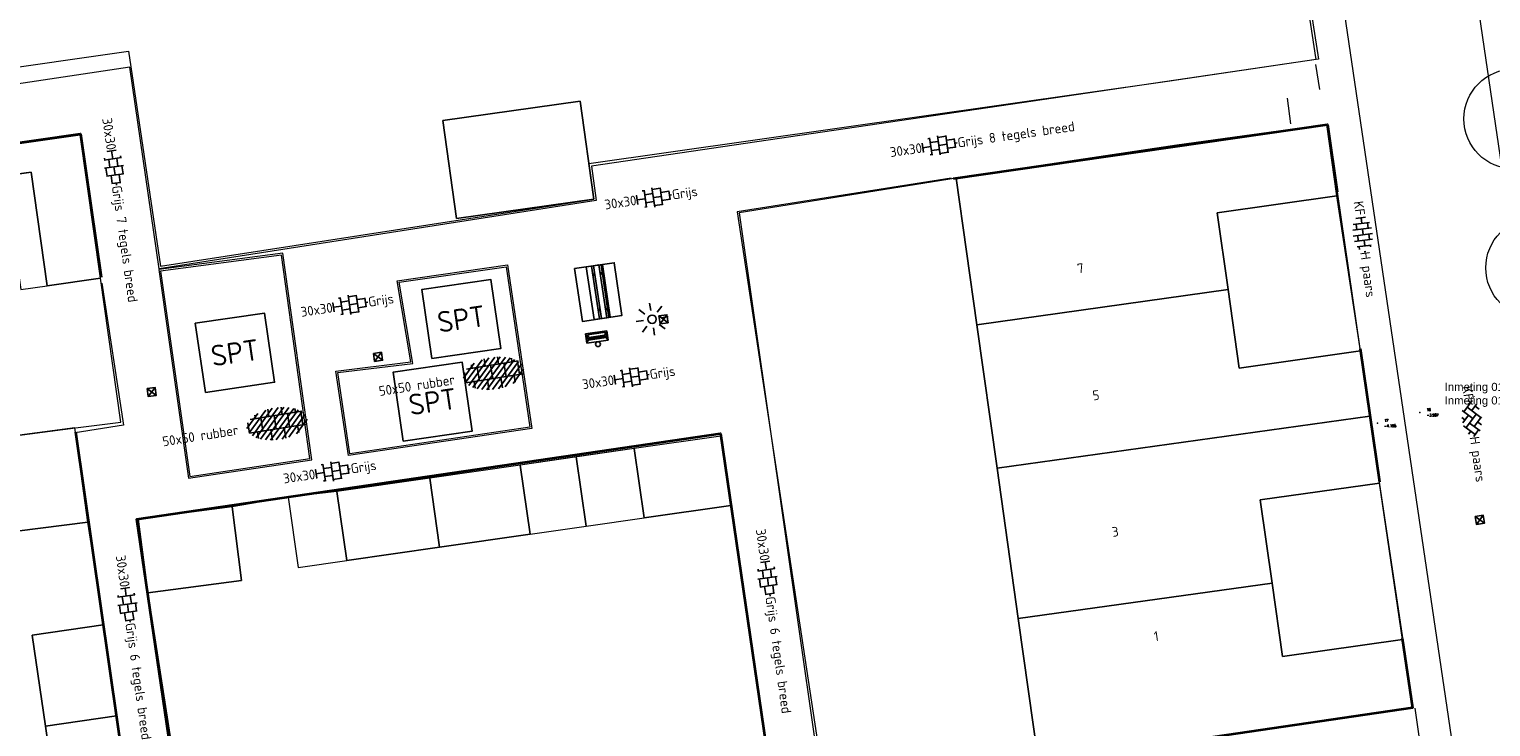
# Model space of a CAD drawing. Header units: metres. Extents: x 102746 to 103541, y 468531 to 469408.
# Tile 73 of 87: x 103138 to 103192, y 469065 to 469090. Entities that reach past the tile are written whole.
import ezdxf
from ezdxf.enums import TextEntityAlignment as Align

# ---------------------------------------------------------------- set-up
doc = ezdxf.new("R2010")
doc.units = ezdxf.units.M
doc.linetypes.add('VH-OPSLUITBAND_60X200', pattern=[12, 6, -2, 2, -2])
doc.layers.get('0').update_dxf_attribs({"lineweight": 25})
for name, color, linetype, lineweight in [('B-RO-GR-BOOM-G', 90, 'Continuous', 13), ('B-RO-IE-MEUBILAIR_WEGMEUBILAIR-S', 7, 'Continuous', 25), ('B-RO-IE-TERREINAFSCHEIDING_KUNSTMATIG_HEKWERK_RASTER-G', 30, 'IE-TERREINAFSCHEIDING-KUNSTMATIG', 18), ('B-RO-IE-TERREINAFSCHEIDING_KUNSTMATIG_SCHUTTING-G', 90, 'IE-TERREINAFSCHEIDING-KUNSTMATIG-DICHT', 18), ('B-RO-OG-BEBOUWING-G', 7, 'Continuous', 35), ('B-RO-OG-BGT-G', 253, 'Continuous', 13), ('B-RO-RI-HWA_KOLK-S', 150, 'Continuous', 25), ('B-RO-VH-KANTOPSLUITING_ACHTERKANTBAND-G', 253, 'Continuous', 18), ('B-RO-VH-KANTOPSLUITING_OPSLUITBAND_60X200-G', 150, 'VH-OPSLUITBAND_60X200', 18), ('B-RO-VH-VERHARDING-G', 252, 'Continuous', 18), ('B-RO-VH-VERHARDING_BETON-G', 252, 'Continuous', 18), ('B-RO-VH-VERHARDING_BETONSTRAATSTEEN-S', 252, 'Continuous', 25), ('B-RO-VH-VERHARDING_TEGEL_BETON-S', 252, 'Continuous', 25), ('B-RO-VH-VERHARDING_TEGEL_RUBBER-S', 252, 'Continuous', 25), ('CALQUE_PTTOPO_ALT', 7, 'Continuous', 0), ('CALQUE_PTTOPO_MAT', 7, 'Continuous', 0), ('PTTOPO', 7, 'Continuous', 0)]:
    doc.layers.add(name, color=color, linetype=linetype, lineweight=lineweight)
doc.layers.add('Punten', color=7, linetype='Continuous')
doc.styles.add('ARIAL', font='arial.ttf')
doc.styles.add('NLCS-ISO', font='txt')
doc.styles.add('NLCS-ISO-M200-T18', font='txt', dxfattribs={"height": 0.36})
doc.styles.add('Style-STANDARD', font='STANDARD.shx')
doc.linetypes.add('IE-TERREINAFSCHEIDING-KUNSTMATIG', pattern='A,4,[82,NLCS.shx,S=0.75,R=90,X=0,Y=0],4,-2', length=10)
doc.linetypes.add('IE-TERREINAFSCHEIDING-KUNSTMATIG-DICHT', pattern='A,8,-1,[82,NLCS.shx,S=0.75,R=90,X=0,Y=0],-1', length=10)

# ---------------------------------------------------------------- blocks, each defined once
blk = doc.blocks.new('SVH-RUBBERTEGEL_500X500_HALFST-SO')
for p, q in [((-8.009558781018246, -3.48407538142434), (-4.317969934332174, 0.2075134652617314)), ((-7.494485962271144, -4.100373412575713), (-3.059429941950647, 0.3346826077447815)), ((-6.838445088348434, -4.575703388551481), (-1.941858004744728, 0.3208836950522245)), ((-6.079600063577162, -4.948229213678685), (-0.9270902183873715, 0.204280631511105)), ((-5.233077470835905, -5.233077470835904), (0, 0)), ((-3.930746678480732, -1.060327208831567), (-3.930746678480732, 0.2930828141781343)), ((-1.430746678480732, -1.060327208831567), (-1.430746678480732, 0.3132887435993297)), ((-8.260000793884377, -2.603146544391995), (-5.841140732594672, -0.1842864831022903)), ((-7.930746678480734, -3.560327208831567), (-7.930746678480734, -1.605370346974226)), ((-7.440820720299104, -1.060327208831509), (2.249083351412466, -1.060327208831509)), ((-6.430746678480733, -1.060327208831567), (-6.430746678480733, -0.4099680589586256)), ((-5.430746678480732, -3.560327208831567), (-5.430746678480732, -1.060327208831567)), ((-4.302998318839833, -5.434369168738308), (0.8435336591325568, -0.2878371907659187)), ((-3.284924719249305, -5.547666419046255), (1.599072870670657, -0.6636688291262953)), ((-2.930746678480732, -3.560327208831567), (-2.930746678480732, -1.060327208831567)), ((-2.163211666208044, -5.557324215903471), (2.250972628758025, -1.143139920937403)), ((-0.89835405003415, -5.423837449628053), (2.75972782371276, -1.765755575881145)), ((-0.4307466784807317, -3.560327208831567), (-0.4307466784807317, -1.060327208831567)), ((0.6403088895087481, -5.016545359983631), (2.99467769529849, -2.66217655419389)), ((1.069253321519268, -1.060327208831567), (1.069253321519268, -0.3310000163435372)), ((2.069253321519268, -3.560327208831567), (2.069253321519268, -1.060327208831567)), ((-7.948001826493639, -3.56032720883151), (2.756264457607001, -3.56032720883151)), ((-6.430746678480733, -4.781769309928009), (-6.430746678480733, -3.560327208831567)), ((-3.930746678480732, -5.48482018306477), (-3.930746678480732, -3.560327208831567)), ((-1.430746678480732, -5.505026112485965), (-1.430746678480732, -3.560327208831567)), ((1.069253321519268, -4.860737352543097), (1.069253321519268, -3.560327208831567))]:
    blk.add_line(p, q)
at = {"style": 'NLCS-ISO'}
blk.add_attdef('FORMAAT', text='', height=1.8, dxfattribs=at).set_placement((-9.891336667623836, -2.595868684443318), align=Align.MIDDLE_RIGHT)
at = {"style": 'NLCS-ISO', "flags": 1}
blk.add_attdef('FUNCTIE', text='', height=1.8, dxfattribs=at).set_placement((0.1159930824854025, -3.584775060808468), align=Align.MIDDLE_CENTER)
at = {"style": 'NLCS-ISO'}
blk.add_attdef('KLEUR', text='', height=1.8, dxfattribs=at).set_placement((4.699599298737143, -2.595868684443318), align=Align.MIDDLE_LEFT)
blk = doc.blocks.new('SIE-WEG_SPEELTOESTEL-SO')
at = {"flags": 128}
blk.add_lwpolyline([(-0.75, -0.75), (0.75, -0.75), (0.75, 0.75), (-0.75, 0.75)], close=True, dxfattribs=at)
at = {"style": 'NLCS-ISO'}
blk.add_text('SPT', height=0.45, dxfattribs=at).set_placement((0, 0), align=Align.MIDDLE_CENTER)
blk = doc.blocks.new('SVH-TEGEL_300X300_DUN_HALFST_KL-SO')
for p, q in [((-3.08021532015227, 0.7500000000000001), (-2.999999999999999, 0.7500000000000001)), ((-2.999999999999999, -0.8349495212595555), (-2.999999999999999, 0.834949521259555)), ((-2.999999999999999, 0), (-1.499999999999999, 0)), ((-1.83708385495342, 1.5), (-1.499999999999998, 1.5)), ((-1.499999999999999, -1.600165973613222), (-1.499999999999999, 1.600165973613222)), ((-1.499999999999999, 0.7500000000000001), (1.110223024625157e-15, 0.7500000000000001)), ((1.110223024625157e-15, -1.78372119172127), (1.110223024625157e-15, 1.78372119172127)), ((2.220446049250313e-15, 1.5), (1.500000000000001, 1.5)), ((0, 0), (1.500000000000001, 0)), ((1.500000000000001, -1.600165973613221), (1.500000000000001, 1.600165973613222)), ((1.500000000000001, 0.7500000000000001), (3, 0.7500000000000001)), ((3, -0.8349495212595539), (3, 0.8349495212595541)), ((3, 0), (3.39489953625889, 0)), ((-3.08021532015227, -0.7500000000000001), (-3, -0.7500000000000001)), ((-1.837083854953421, -1.5), (-1.499999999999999, -1.5)), ((-1.5, -0.7500000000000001), (0, -0.7500000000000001)), ((1.110223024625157e-15, -1.5), (1.500000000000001, -1.5)), ((1.499999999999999, -0.7500000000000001), (3, -0.7500000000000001))]:
    blk.add_line(p, q)
at = {"style": 'NLCS-ISO'}
blk.add_attdef('FORMAAT', text='', height=1.8, dxfattribs=at).set_placement((-3.18021532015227, -2.887924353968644e-16), align=Align.MIDDLE_RIGHT)
blk.add_attdef('KLEUR', text='', height=1.8, dxfattribs=at).set_placement((3.49489953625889, -6.891423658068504e-16), align=Align.MIDDLE_LEFT)
at = {"style": 'NLCS-ISO', "flags": 1}
blk.add_attdef('FUNCTIE', text='', height=1.8, dxfattribs=at).set_placement((0.1159930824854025, -3.584775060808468), align=Align.MIDDLE_CENTER)
blk = doc.blocks.new('SIE-WEG_ZITBANK_MET_LEUNING')
blk.add_hatch(color=256).paths.add_polyline_path([(-0.9842519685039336, 0.3021398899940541), (-0.9842519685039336, 0.2529272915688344), (0.9842519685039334, 0.2529272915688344), (0.9842519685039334, 0.302139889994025)])
for p, q in [((-0.6889763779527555, 0.2529272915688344), (-0.6889763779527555, 0.1722440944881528)), ((-0.6397637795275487, 0.2529272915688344), (-0.6397637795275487, 0.1722440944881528)), ((0.6397637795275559, 0.2529272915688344), (0.6397637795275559, 0.1722440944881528)), ((0.6889763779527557, 0.2529272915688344), (0.6889763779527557, 0.1722440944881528)), ((-0.6889763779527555, -0.1052894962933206), (-0.6889763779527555, -0.02460629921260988)), ((-0.6397637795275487, -0.1052894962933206), (-0.6397637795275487, -0.02460629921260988)), ((0.6397637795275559, -0.1052894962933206), (0.6397637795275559, -0.02460629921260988)), ((0.6889763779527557, -0.1052894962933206), (0.6889763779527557, -0.02460629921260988))]:
    blk.add_line(p, q)
at = {"flags": 128}
for points in [[(-0.9842519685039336, 0.2529272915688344), (-0.9842519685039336, 0.302139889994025), (0.9842519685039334, 0.302139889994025), (0.9842519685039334, 0.2529272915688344)], [(0.9842519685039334, 0.1722440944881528), (0.9842519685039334, -0.02460629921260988), (-0.9842519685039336, -0.02460629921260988), (-0.9842519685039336, 0.1722440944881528)], [(-0.9842519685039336, -0.1052894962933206), (-0.9842519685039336, -0.3021398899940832), (0.9842519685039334, -0.3021398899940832), (0.9842519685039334, -0.1052894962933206)]]:
    blk.add_lwpolyline(points, close=True, dxfattribs=at)
blk = doc.blocks.new('B-SIE-WEG_LICHTMAST_SPOT-SO')
for p, q in [((-8.731149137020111e-10, 1.624763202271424), (-2.91038304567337e-10, 3.000000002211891)), ((-3.000000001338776, 4.656612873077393e-09), (-1.624763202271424, 2.328306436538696e-09)), ((-2.121320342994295, 2.121320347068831), (-1.148881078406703, 1.148881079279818)), ((1.148881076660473, 1.148881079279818), (2.121320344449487, 2.121320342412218)), ((-2.121320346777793, -2.121320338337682), (-1.148881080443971, -1.148881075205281)), ((-3.783497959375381e-09, -2.999999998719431), (-2.91038304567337e-09, -1.624763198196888)), ((1.148881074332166, -1.148881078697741), (2.12132034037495, -2.121320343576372)), ((1.624763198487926, -1.746229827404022e-09), (2.99999999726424, -1.164153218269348e-09))]:
    blk.add_line(p, q)
blk.add_circle((0, 0), 0.7698654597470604)
at = {"style": 'NLCS-ISO'}
blk.add_attdef('TYPE', text='', height=1.8, dxfattribs=at).set_placement((-2.91038304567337e-10, 3.000000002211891), align=Align.BOTTOM_CENTER)
blk = doc.blocks.new('B-SRI-KOLK_STRAAT_300X300-SO')
for p, q in [((-0.7500000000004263, 2.842170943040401e-13), (0.7499999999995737, 1.500000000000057)), ((0.7499999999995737, 2.842170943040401e-13), (-0.7500000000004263, 1.500000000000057))]:
    blk.add_line(p, q)
at = {"flags": 128}
blk.add_lwpolyline([(-0.7500000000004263, 2.842170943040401e-13), (0.7499999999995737, 2.842170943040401e-13), (0.7499999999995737, 1.500000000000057), (-0.7500000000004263, 1.500000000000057)], close=True, dxfattribs=at)
blk = doc.blocks.new('SIE-WEG_AFVALBAK_TYPE_02')
at = {"linetype": 'Continuous'}
for p, q in [((0.4, -0.09074999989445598), (-0.4, -0.09075000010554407)), ((-0.34, -0.1953104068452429), (-0.4, -0.09074999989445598)), ((-0.34, -0.252406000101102), (-0.4, -0.440749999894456)), ((0.4, -0.440749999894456), (-0.4, -0.440750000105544)), ((0.3400000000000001, -0.1953104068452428), (-0.3399999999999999, -0.1953104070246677)), ((-0.34, -0.2524060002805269), (-0.34, -0.1953104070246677)), ((0.3400000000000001, -0.252406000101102), (-0.34, -0.2524060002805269)), ((-0.3017092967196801, -0.2969340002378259), (-0.3334724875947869, -0.3966407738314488)), ((0.3334724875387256, -0.3966407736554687), (-0.3334724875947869, -0.3966407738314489)), ((0.3017092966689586, -0.2969340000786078), (-0.3017092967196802, -0.2969340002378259)), ((0.3017092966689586, -0.2969340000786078), (0.3334724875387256, -0.3966407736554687)), ((0.3400000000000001, -0.1953104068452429), (0.4, -0.09074999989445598)), ((0.3400000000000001, -0.252406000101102), (0.3400000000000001, -0.1953104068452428)), ((0.3400000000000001, -0.252406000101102), (0.4, -0.440749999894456))]:
    blk.add_line(p, q, dxfattribs=at)
for p, q in [((-0.4, -0.09075000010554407), (-0.4, -0.440750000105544)), ((0.4, -0.09074999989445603), (0.4, -0.440749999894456))]:
    blk.add_line(p, q)
blk.add_circle((0, 0), 0.09075000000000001, dxfattribs=at)
blk = doc.blocks.new('SVH-BSS_KEIFORMAAT_HALFST_KL-SO')
for p, q in [((-3.149999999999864, -1.002284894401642), (-3.149999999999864, 0.8312019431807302)), ((-3.149999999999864, 0), (-2.099999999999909, 0)), ((-2.099999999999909, -1.587293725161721), (-2.099999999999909, 1.416210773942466)), ((-2.100000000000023, 1.049999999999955), (-1.050000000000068, 1.049999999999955)), ((-1.049999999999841, -1.832032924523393), (-1.049999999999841, 1.660949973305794)), ((-1.049999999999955, 0), (0, 0)), ((1.13686837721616e-13, -1.881463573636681), (1.13686837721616e-13, 1.71038062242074)), ((-1.13686837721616e-13, 1.049999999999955), (1.049999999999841, 1.049999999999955)), ((1.050000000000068, -1.753045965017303), (1.050000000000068, 1.581963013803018)), ((1.049999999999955, 0), (2.099999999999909, 0)), ((2.100000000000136, -1.39547945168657), (2.100000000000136, 1.224396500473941)), ((2.099999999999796, 1.049999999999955), (2.405710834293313, 1.049999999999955)), ((3.150000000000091, -0.2628407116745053), (3.150000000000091, 0.09175776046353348)), ((3.149999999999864, 0), (3.162673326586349, 0)), ((-2.100000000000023, -1.050000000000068), (-1.050000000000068, -1.050000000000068)), ((-1.13686837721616e-13, -1.050000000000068), (1.049999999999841, -1.050000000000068)), ((2.099999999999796, -1.050000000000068), (2.638053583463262, -1.050000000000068))]:
    blk.add_line(p, q)
at = {"style": 'NLCS-ISO'}
blk.add_attdef('FORMAAT', text='', height=1.8, dxfattribs=at).set_placement((-3.623289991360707, -0.08554147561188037), align=Align.MIDDLE_RIGHT)
blk.add_attdef('KLEUR', text='', height=1.8, dxfattribs=at).set_placement((3.166509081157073, -0.08554147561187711), align=Align.MIDDLE_LEFT)
at = {"style": 'NLCS-ISO', "flags": 1}
blk.add_attdef('FUNCTIE', text='', height=1.8, dxfattribs=at).set_placement((0.1159930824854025, -3.584775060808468), align=Align.MIDDLE_CENTER)
blk = doc.blocks.new('SVH-BSS_KEIFORMAAT_KEPER_KL-SO')
for p, q in [((-3.43788558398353, -0.4680371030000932), (-2.969848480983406, 3.774758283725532e-14)), ((-3.307551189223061, 0.3377027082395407), (-1.484924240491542, -1.484924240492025)), ((-2.519732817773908, 1.034808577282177), (-1.484924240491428, -2.748912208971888e-13)), ((-2.227386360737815, -0.7424621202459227), (-2.461364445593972e-13, 1.484924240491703)), ((-2.227386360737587, 0.7424621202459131), (-1.567820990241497, 1.402027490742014)), ((-1.773950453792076, -1.773950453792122), (2.086109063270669e-13, 2.082778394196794e-13)), ((-0.7424621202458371, 0.7424621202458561), (1.484924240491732, -1.48492424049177)), ((-0.09998502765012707, 1.584909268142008), (1.484924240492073, -2.322309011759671e-13)), ((0.742462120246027, 0.7424621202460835), (1.404576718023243, 1.404576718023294)), ((0.7424621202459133, -0.7424621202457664), (2.463847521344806, 0.9789232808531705)), ((1.058390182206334, -1.911458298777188), (2.969848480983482, 9.325873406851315e-15)), ((2.227386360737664, 0.7424621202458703), (3.310004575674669, -0.3401560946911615)), ((-0.7424621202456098, -0.7424621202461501), (0.5036314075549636, -1.988555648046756)), ((-0.5150548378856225, -1.999979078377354), (9.492406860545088e-14, -1.484924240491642)), ((2.227386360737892, -0.7424621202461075), (2.720216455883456, -1.235292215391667))]:
    blk.add_line(p, q)
at = {"style": 'NLCS-ISO'}
blk.add_attdef('FORMAAT', text='', height=1.8, dxfattribs=at).set_placement((-3.471395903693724, -0.2340185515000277), align=Align.MIDDLE_RIGHT)
blk.add_attdef('KLEUR', text='', height=1.8, dxfattribs=at).set_placement((3.318214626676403, -0.215048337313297), align=Align.MIDDLE_LEFT)
at = {"style": 'NLCS-ISO', "flags": 1}
blk.add_attdef('FUNCTIE', text='', height=1.8, dxfattribs=at).set_placement((0.1159930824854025, -3.584775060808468), align=Align.MIDDLE_CENTER)
blk = doc.blocks.new('PTTOPO')
at = {"layer": 'PTTOPO'}
blk.add_point((0, 0), dxfattribs=at)
at = {"layer": 'CALQUE_PTTOPO_ALT', "style": 'Style-STANDARD', "width": 0.8}
blk.add_attdef('ALT', text='', height=0.09999999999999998, dxfattribs=at).set_placement((0.25, -0.1), align=Align.MIDDLE_LEFT)
at = {"layer": 'CALQUE_PTTOPO_MAT', "style": 'Style-STANDARD', "width": 0.8}
blk.add_attdef('MAT', text='', height=0.09999999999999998, dxfattribs=at).set_placement((0.25, 0.1), align=Align.MIDDLE_LEFT)

msp = doc.modelspace()

# ---------------------------------------------------------------- linework, layer by layer
at = {"layer": 'B-RO-GR-BOOM-G'}
for centre in [(103193.062810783, 469087.1536063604, -3.99856492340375), (103193.8727836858, 469081.6523187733, -3.99856492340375)]:
    msp.add_circle(centre, 1.839998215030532, dxfattribs=at)
at = {"layer": 'B-RO-IE-TERREINAFSCHEIDING_KUNSTMATIG_HEKWERK_RASTER-G', "linetype": 'Continuous'}
for points, elevation in [([(103185.74206282, 469089.162392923), (103185.881190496, 469088.245503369)], -3.93712566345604), ([(103184.826702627, 469086.972406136), (103184.701054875, 469087.920644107)], -3.95251479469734)]:
    msp.add_lwpolyline(points, dxfattribs=dict(at, elevation=elevation))
at = {"layer": 'B-RO-IE-TERREINAFSCHEIDING_KUNSTMATIG_SCHUTTING-G', "linetype": 'Continuous'}
for points, elevation in [([(103184.469109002, 469098.216602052), (103185.854937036, 469089.365237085), (103158.966938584, 469085.404944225), (103159.145965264, 469084.143702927), (103142.989681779, 469081.616110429), (103141.907441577, 469089.063453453), (103136.960957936, 469088.32719862), (103137.04281992, 469087.714961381), (103126.169650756, 469086.16281459), (103126.004024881, 469087.329382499), (103120.453895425, 469086.571663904)], -3.84122364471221), ([(103172.272930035, 469084.965893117), (103164.351431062, 469083.71955874), (103167.623421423, 469062.194913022)], -3.89405438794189), ([(103140.872758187, 469081.081390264), (103141.671055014, 469075.83756992), (103139.882570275, 469075.555557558)], -3.93779912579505)]:
    msp.add_lwpolyline(points, dxfattribs=dict(at, elevation=elevation))
at = {"layer": 'B-RO-OG-BEBOUWING-G', "linetype": 'Continuous'}
for points, elevation in [([(103172.355853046, 469084.949248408), (103186.180696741, 469086.952605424), (103186.5438202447, 469084.4582190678)], -3.97335108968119), ([(103121.571604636, 469083.938439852), (103140.074921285, 469086.605649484), (103140.8409884, 469081.30397209)], -3.95994353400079), ([(103187.385642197, 469078.6755330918), (103188.1039461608, 469073.7413231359)], -3.97335108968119), ([(103139.895778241, 469075.600105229), (103142.990817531, 469054.089243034), (103143.021947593, 469054.117936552), (103143.016413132, 469054.127341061)], -3.84698288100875), ([(103145.28242869, 469051.11114197), (103142.169522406, 469072.36317632), (103163.740599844, 469075.531329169), (103166.843653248, 469054.2619877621)], -3.95053005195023), ([(103188.9429373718, 469067.9780822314), (103189.31819238, 469065.40036153), (103175.488462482, 469063.370675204)], -3.97335108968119)]:
    msp.add_lwpolyline(points, dxfattribs=dict(at, elevation=elevation))
at = {"layer": 'B-RO-OG-BGT-G', "color": 252, "flags": 128}
for points in [[(103116.3799339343, 469110.400962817), (103120.2172791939, 469086.5750870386), (103126.0233610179, 469087.3646506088), (103126.1737439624, 469086.168128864), (103136.6, 469087.688), (103136.427, 469088.875), (103141.8601832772, 469089.659), (103143.04, 469081.713), (103159.058223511, 469084.1850312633), (103158.8730095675, 469085.5091805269), (103180.265, 469088.5518676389), (103185.7609771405, 469089.3662084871), (103185.752, 469089.421), (103184.4961426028, 469097.7216387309)], [(103137.656, 469086.219), (103140.0698576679, 469086.5649350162), (103140.0698576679, 469086.5649350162), (103135.296, 469085.883)], [(103137.277, 469075.403), (103139.899, 469075.742), (103141.568, 469075.957), (103140.8210580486, 469081.2713933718), (103138.852, 469080.992), (103138.253, 469085.187), (103135.453, 469084.787)], [(103133.28, 469052.911), (103140.317, 469054.01), (103139.853, 469057.331), (103142.4717843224, 469057.6965807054), (103142.1732918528, 469059.7711360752), (103141.8918591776, 469061.727124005), (103139.272, 469061.349), (103138.786, 469064.718), (103138.3, 469068.087), (103140.922326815, 469068.4654801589), (103140.6380309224, 469070.4413677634), (103140.346, 469072.263), (103137.726, 469071.926)]]:
    msp.add_lwpolyline(points, dxfattribs=at)
for points in [[(103153.476, 469087.098), (103158.552, 469087.807), (103159.058, 469084.185), (103153.982, 469083.475)], [(103159.058, 469084.185), (103158.552, 469087.807), (103153.476, 469087.098), (103153.982, 469083.475)], [(103186.525, 469084.307), (103186.1519647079, 469086.9484418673), (103180.615, 469086.18), (103172.4521009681, 469084.9631956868), (103173.216, 469079.552), (103182.505, 469080.851), (103182.105, 469083.683)], [(103140.0698576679, 469086.5649350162), (103137.656, 469086.219), (103135.296, 469085.883), (103135.453, 469084.787), (103138.253, 469085.187), (103138.852, 469080.992), (103140.8210580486, 469081.2713933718)], [(103138.852, 469080.992), (103138.253, 469085.187), (103137.27, 469085.046), (103137.869, 469080.851)], [(103173.216, 469079.552), (103172.4521009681, 469084.9631956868), (103164.4254512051, 469083.6891372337), (103167.199, 469064.357), (103167.554, 469062.354), (103175.498, 469063.391), (103174.749, 469068.697), (103173.965, 469074.246)], [(103186.525, 469084.307), (103182.105, 469083.683), (103182.505, 469080.851), (103182.915, 469077.948), (103187.3994615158, 469078.5806047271)], [(103187.7499328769, 469076.173129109), (103187.3994615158, 469078.5806047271), (103182.915, 469077.948), (103182.505, 469080.851), (103173.216, 469079.552), (103173.965, 469074.246)], [(103184.131, 469070.009), (103183.697, 469073.08), (103188.1017892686, 469073.701371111), (103187.7499328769, 469076.173129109), (103173.965, 469074.246), (103174.749, 469068.697)], [(103139.8737863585, 469075.7387401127), (103137.277, 469075.403), (103137.726, 469071.926), (103140.346, 469072.263)], [(103163.7550038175, 469075.4325996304), (103160.55, 469074.973), (103160.917, 469072.417), (103164.1277564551, 469072.8776313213)], [(103165.4537100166, 469063.7891125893), (103164.1277839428, 469072.8774429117), (103160.917, 469072.417), (103160.55, 469074.973), (103156.339, 469074.368), (103156.706, 469071.812), (103153.359, 469071.331), (103149.928, 469070.838), (103149.56, 469073.394), (103147.76, 469073.177), (103145.687, 469072.823), (103146.039, 469070.102), (103142.5665252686, 469069.6528093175), (103143.793, 469061.799), (103145.059, 469062.001), (103145.977, 469062.147), (103146.203, 469060.728), (103149.465, 469061.247), (103154.675, 469062.075), (103160.148, 469062.945)], [(103160.55, 469074.973), (103158.409, 469074.665), (103158.776, 469072.109), (103160.917, 469072.417)], [(103156.339, 469074.368), (103152.992, 469073.887), (103153.359, 469071.331), (103156.706, 469071.812)], [(103158.409, 469074.665), (103156.339, 469074.368), (103156.706, 469071.812), (103158.776, 469072.109)], [(103152.992, 469073.887), (103149.56, 469073.394), (103149.928, 469070.838), (103153.359, 469071.331)], [(103147.76, 469073.177), (103148.134, 469070.58), (103149.928, 469070.838), (103149.56, 469073.394)], [(103188.1017892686, 469073.701371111), (103183.697, 469073.08), (103184.131, 469070.009), (103184.514, 469067.296), (103188.95107539, 469067.9221804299)], [(103145.687, 469072.823), (103142.2095787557, 469072.3690594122), (103142.5665252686, 469069.6528093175), (103146.039, 469070.102)], [(103175.498, 469063.391), (103189.318, 469065.4), (103188.9511374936, 469067.9217535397), (103184.514, 469067.296), (103184.131, 469070.009), (103174.749, 469068.697)], [(103138.786, 469064.718), (103141.4066849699, 469065.0991379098), (103140.922326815, 469068.4654801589), (103138.3, 469068.087)], [(103138.786, 469064.718), (103139.272, 469061.349), (103141.8918591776, 469061.727124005), (103141.4066849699, 469065.0991379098)]]:
    msp.add_lwpolyline(points, close=True, dxfattribs=at)
at = {"layer": 'B-RO-VH-KANTOPSLUITING_ACHTERKANTBAND-G', "linetype": 'Continuous'}
for points, elevation in [([(103142.974551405, 469081.586448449), (103144.072943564, 469073.877809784), (103148.631803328, 469074.563002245), (103147.556671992, 469082.190414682)], -4.00333919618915), ([(103151.791489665, 469081.177021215), (103155.868068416, 469081.762691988), (103156.763656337, 469075.714647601), (103149.983690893, 469074.715369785), (103149.523929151, 469077.833362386), (103152.291566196, 469078.174995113)], -3.97910466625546)]:
    msp.add_lwpolyline(points, close=True, dxfattribs=dict(at, elevation=elevation))
at = {"layer": 'B-RO-VH-KANTOPSLUITING_OPSLUITBAND_60X200-G', "linetype": 'Continuous'}
for points, elevation in [([(103143.0425044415, 469081.5348863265), (103144.1238148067, 469073.9461295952), (103148.5640923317, 469074.6134992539), (103147.5055590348, 469082.1231585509)], -4.00333919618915), ([(103151.8607561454, 469081.1263564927), (103155.8174666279, 469081.6948061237), (103156.6955086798, 469075.7652517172), (103150.0342970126, 469074.7834766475), (103149.592248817, 469077.7813402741), (103152.3610351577, 469078.1231148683)], -3.97910466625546)]:
    msp.add_lwpolyline(points, close=True, dxfattribs=dict(at, elevation=elevation))
at = {"layer": 'B-RO-VH-VERHARDING-G', "linetype": 'Continuous'}
for points, elevation in [([(103186.534210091, 469084.4575001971), (103187.373151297, 469078.675075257)], -3.93007268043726), ([(103188.095964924, 469073.740468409), (103188.953987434, 469067.980788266)], -3.94686571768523)]:
    msp.add_lwpolyline(points, dxfattribs=dict(at, elevation=elevation))
at = {"layer": 'B-RO-VH-VERHARDING_BETON-G', "linetype": 'Continuous'}
for points, elevation in [([(103196.992550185, 469103.81744231), (103194.144570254, 469103.351624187), (103190.655114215, 469098.700924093), (103197.503768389, 469052.185273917)], -3.99856492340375), ([(103192.661003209, 469051.48468755), (103185.565070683, 469099.531192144)], -3.92678633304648), ([(103189.409207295, 469065.392667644), (103191.431857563, 469051.300983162)], -3.88315024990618)]:
    msp.add_lwpolyline(points, dxfattribs=dict(at, elevation=elevation))
at = {"layer": 'Punten', "linetype": 'Continuous', "elevation": -3.98226959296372}
msp.add_lwpolyline([(103158.345159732, 469081.630487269), (103158.635622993, 469079.670666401), (103160.092775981, 469079.889209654), (103159.813315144, 469081.838300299)], close=True, dxfattribs=at)

# ---------------------------------------------------------------- block references
at = {"layer": 'B-RO-IE-MEUBILAIR_WEGMEUBILAIR-S'}
for name, p, rotation in [('SIE-WEG_ZITBANK_MET_LEUNING', (103159.2208152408, 469080.7580852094, -3.98226959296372), 278.5296236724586), ('SIE-WEG_AFVALBAK_TYPE_02', (103159.2109573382, 469078.8313423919, -3.984), 188.231722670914)]:
    msp.add_blockref(name, p, dxfattribs=dict(at, rotation=rotation))
for name, p, xscale, yscale, zscale, rotation in [('SIE-WEG_SPEELTOESTEL-SO', (103154.1579898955, 469079.7625075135), 1.719888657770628, 1.719888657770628, 1.719888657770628, 8.372328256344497), ('B-SIE-WEG_LICHTMAST_SPOT-SO', (103161.211, 469079.754, -4.058), 0.2, 0.2, 0.2, 8.643437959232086), ('SIE-WEG_SPEELTOESTEL-SO', (103145.7900955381, 469078.5158931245), 1.719888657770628, 1.719888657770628, 1.719888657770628, 8.372328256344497), ('SIE-WEG_SPEELTOESTEL-SO', (103153.098230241, 469076.7085580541, -3.974000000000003), 1.719888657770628, 1.719888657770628, 1.719888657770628, 8.372328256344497)]:
    msp.add_blockref(name, p, dxfattribs=dict(at, xscale=xscale, yscale=yscale, zscale=zscale, rotation=rotation))
at = {"layer": 'B-RO-RI-HWA_KOLK-S', "xscale": 0.2, "yscale": 0.2, "zscale": 0.2, "rotation": 278.202551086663}
for p in [(103161.4865345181, 469079.7265990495, -4.064), (103150.9295345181, 469078.3445990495, -4.038), (103142.5615345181, 469077.0465990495, -4.061), (103191.6635345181, 469072.3205990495, -4.081)]:
    msp.add_blockref('B-SRI-KOLK_STRAAT_300X300-SO', p, dxfattribs=at)
at = {"layer": 'B-RO-VH-VERHARDING_BETONSTRAATSTEEN-S', "xscale": 0.2, "yscale": 0.2, "zscale": 0.2}
for name, p, rotation in [('SVH-BSS_KEIFORMAAT_HALFST_KL-SO', (103187.5049184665, 469082.8767619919), 277.4428998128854), ('SVH-BSS_KEIFORMAAT_KEPER_KL-SO', (103191.5586021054, 469076.0851141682), 278.2517472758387)]:
    msp.add_blockref(name, p, dxfattribs=dict(at, rotation=rotation)).add_auto_attribs({'FORMAAT': 'KF', 'KLEUR': 'H paars'})
at = {"layer": 'B-RO-VH-VERHARDING_TEGEL_BETON-S', "xscale": 0.2, "yscale": 0.2, "zscale": 0.2}
for p, rotation, values in [((103141.3161412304, 469085.3806687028, -3.9869185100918), 278.1039827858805, {'FORMAAT': '30x30', 'KLEUR': 'Grijs 7 tegels breed'}), ((103171.8150455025, 469086.1752541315), 8.103982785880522, {'FORMAAT': '30x30', 'KLEUR': 'Grijs 8 tegels breed'}), ((103161.2590425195, 469084.2483416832), 8.444389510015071, {'FORMAAT': '30x30', 'KLEUR': 'Grijs'}), ((103150.0284277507, 469080.2849036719), 8.444389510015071, {'FORMAAT': '30x30', 'KLEUR': 'Grijs'}), ((103160.4338742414, 469077.609095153), 8.444389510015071, {'FORMAAT': '30x30', 'KLEUR': 'Grijs'}), ((103149.3833116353, 469074.1306295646), 8.444389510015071, {'FORMAAT': '30x30', 'KLEUR': 'Grijs'}), ((103165.4791892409, 469070.2007446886, -3.922), 278.1039827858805, {'FORMAAT': '30x30', 'KLEUR': 'Grijs 6 tegels breed'}), ((103141.8164624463, 469069.2301685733), 278.1039827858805, {'FORMAAT': '30x30', 'KLEUR': 'Grijs 6 tegels breed'})]:
    msp.add_blockref('SVH-TEGEL_300X300_DUN_HALFST_KL-SO', p, dxfattribs=dict(at, rotation=rotation)).add_auto_attribs(values)
at = {"layer": 'B-RO-VH-VERHARDING_TEGEL_RUBBER-S', "xscale": 0.1999999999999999, "yscale": 0.1999999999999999, "zscale": 0.1999999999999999, "rotation": 8.939760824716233}
for p in [(103155.7887645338, 469078.3524991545), (103147.7866957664, 469076.4924339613)]:
    msp.add_blockref('SVH-RUBBERTEGEL_500X500_HALFST-SO', p, dxfattribs=at).add_auto_attribs({'FORMAAT': '50x50 rubber'})
at = {"layer": 'PTTOPO'}
for p, values in [((103189.5969012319, 469076.3136727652, -3.987455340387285), {'ALT': '-3.987', 'MAT': '16'}), ((103188.0281295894, 469075.9141837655, -4.19534021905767), {'ALT': '-4.195', 'MAT': '17'})]:
    msp.add_blockref('PTTOPO', p, dxfattribs=at).add_auto_attribs(values)

# ---------------------------------------------------------------- texts
at = {"insert": (103190.5139096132, 469077.4051591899), "char_height": 0.3, "attachment_point": 1, "style": 'ARIAL'}
msp.add_mtext('Inmeting 016: Maaiveld -3,987^JInmeting 017: B.O.B. Riool 125 -4,32^J', dxfattribs=at)
at = {"layer": 'B-RO-OG-BGT-G', "color": 252, "style": 'NLCS-ISO-M200-T18'}
for s, p in [('7', (103177.051, 469081.637)), ('5', (103177.623, 469076.947)), ('3', (103178.335, 469071.906)), ('1', (103179.852, 469068.046))]:
    msp.add_text(s, height=0.36, rotation=8, dxfattribs=at).set_placement(p, align=Align.MIDDLE)

doc.saveas('drawing.dxf')
